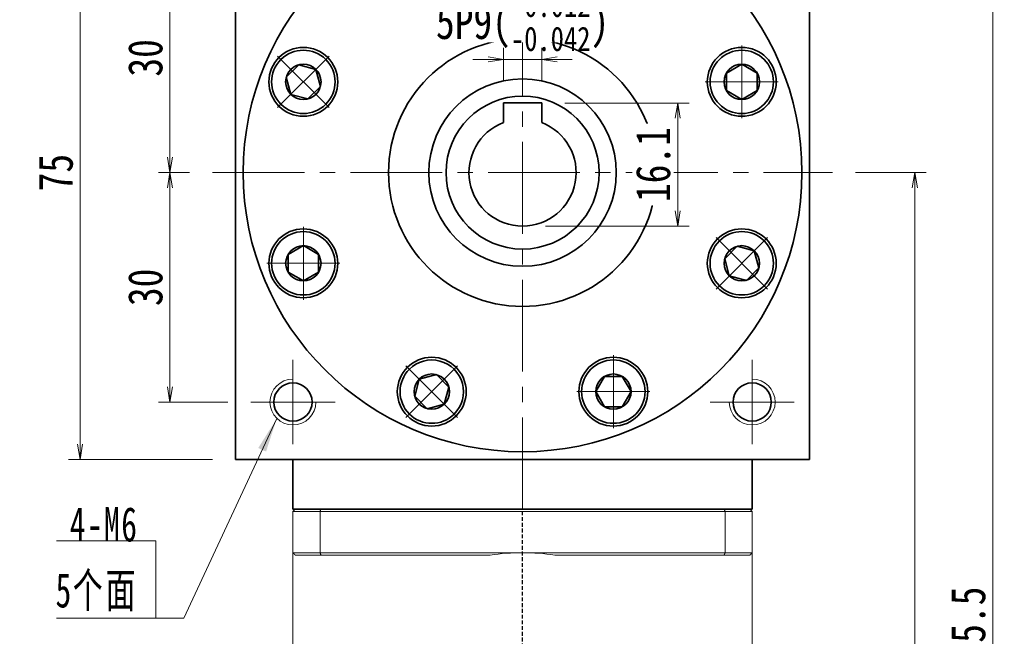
# Model space of a CAD drawing. Header units: millimetres. Extents: x -3 to 528, y -6 to 355.
# Tile 5 of 6: x 259 to 387, y 216 to 296. Entities that reach past the tile are written whole.
import ezdxf

# ---------------------------------------------------------------- set-up
doc = ezdxf.new("R2010")
doc.units = ezdxf.units.MM
doc.set_wipeout_variables(frame=1)
doc.linetypes.add('DASHED', pattern=[0.75, 0.5, -0.25])
doc.linetypes.add('点画线', pattern=[18, 12, -2, 2, -2])
for name, color, linetype, lineweight in [('EB0_1', 7, 'Continuous', 35), ('中心线层', 1, '点画线', 18), ('尺寸线层', 3, 'Continuous', 18), ('粗实线层', 7, 'Continuous', 35)]:
    doc.layers.add(name, color=color, linetype=linetype, lineweight=lineweight)
doc.styles.add('宋体', font='SimSun.ttf', dxfattribs={"width": 0.8})
doc.styles.add('标准', font='txt', dxfattribs={"width": 0.667})
doc.dimstyles.new('A水平标注$0', dxfattribs={"dimtxt": 3.5, "dimasz": 2, "dimexe": 1.5, "dimexo": 3, "dimgap": 1.1, "dimtad": 1, "dimtoh": 1, "dimdec": 4, "dimdsep": 46, "dimtxsty": '宋体', "dimblk": 'OPEN', "dimcen": 3, "dimclrd": 3, "dimclre": 3, "dimclrt": 6, "dimadec": 0, "dimazin": 0, "dimtm": 1e-09, "dimtfac": 1, "dimtdec": 4, "dimtix": 1, "dimtmove": 0, "dimatfit": 3, "dimldrblk": 'OPEN', "dimfxl": 0, "dimlwd": 13, "dimlwe": 13, "dimarcsym": 0})

# ---------------------------------------------------------------- blocks, each defined once
blk = doc.blocks.new('_Open')
at = {"color": 0, "linetype": 'ByBlock', "lineweight": -2}
for p, q in [((-1, 0.167), (0, 0)), ((-1, -0.167), (0, 0)), ((0, 0), (-1, 0))]:
    blk.add_line(p, q, dxfattribs=at)
blk = doc.blocks.new('*D10')
at = {"layer": 'Defpoints', "color": 0, "transparency": 16777216}
for p in [(286.77, 313.65), (266.46, 238.65), (286.77, 238.65)]:
    blk.add_point(p, dxfattribs=at)
at = {"layer": '尺寸线层', "color": 3, "lineweight": 13, "transparency": 16777216}
for p, q in [((283.77, 313.65), (264.96, 313.65)), ((266.46, 311.65), (266.46, 240.65)), ((283.77, 238.65), (264.96, 238.65))]:
    blk.add_line(p, q, dxfattribs=at)
at = {"layer": '尺寸线层', "color": 3, "lineweight": 13, "transparency": 16777216, "xscale": 2, "yscale": 2, "zscale": 2}
for p, rotation in [((266.46, 313.65), 90), ((266.46, 238.65), 270)]:
    blk.add_blockref('_Open', p, dxfattribs=dict(at, rotation=rotation))
at = {"layer": '尺寸线层', "color": 6, "transparency": 16777216, "insert": (263.29, 276.15), "char_height": 4.5, "attachment_point": 5, "rotation": 90, "style": '宋体', "bg_fill": 3, "box_fill_scale": 1.1, "bg_fill_color": 257, "bg_fill_transparency": 0}
blk.add_mtext('75', dxfattribs=at)
blk = doc.blocks.new('*D11')
at = {"layer": 'Defpoints', "color": 0, "transparency": 16777216}
for p in [(288.77, 306.15), (278.2, 276.15), (283.77, 276.15)]:
    blk.add_point(p, dxfattribs=at)
at = {"layer": '尺寸线层', "color": 3, "lineweight": 13, "transparency": 16777216}
for p, q in [((285.77, 306.15), (276.7, 306.15)), ((278.2, 304.15), (278.2, 278.15)), ((280.77, 276.15), (276.7, 276.15))]:
    blk.add_line(p, q, dxfattribs=at)
at = {"layer": '尺寸线层', "color": 3, "lineweight": 13, "transparency": 16777216, "xscale": 2, "yscale": 2, "zscale": 2}
for p, rotation in [((278.2, 306.15), 90), ((278.2, 276.15), 270)]:
    blk.add_blockref('_Open', p, dxfattribs=dict(at, rotation=rotation))
at = {"layer": '尺寸线层', "color": 6, "transparency": 16777216, "insert": (275, 291.15), "char_height": 4.5, "attachment_point": 5, "rotation": 90, "style": '宋体', "bg_fill": 3, "box_fill_scale": 1.1, "bg_fill_color": 257, "bg_fill_transparency": 0}
blk.add_mtext('30', dxfattribs=at)
blk = doc.blocks.new('*D12')
at = {"layer": 'Defpoints', "color": 0, "transparency": 16777216}
for p in [(283.77, 276.15), (278.2, 246.15), (288.77, 246.15)]:
    blk.add_point(p, dxfattribs=at)
at = {"layer": '尺寸线层', "color": 3, "lineweight": 13, "transparency": 16777216}
for p, q in [((280.77, 276.15), (276.7, 276.15)), ((278.2, 274.15), (278.2, 248.15)), ((285.77, 246.15), (276.7, 246.15))]:
    blk.add_line(p, q, dxfattribs=at)
at = {"layer": '尺寸线层', "color": 3, "lineweight": 13, "transparency": 16777216, "xscale": 2, "yscale": 2, "zscale": 2}
for p, rotation in [((278.2, 276.15), 90), ((278.2, 246.15), 270)]:
    blk.add_blockref('_Open', p, dxfattribs=dict(at, rotation=rotation))
at = {"layer": '尺寸线层', "color": 6, "transparency": 16777216, "insert": (275, 261.15), "char_height": 4.5, "attachment_point": 5, "rotation": 90, "style": '宋体', "bg_fill": 3, "box_fill_scale": 1.1, "bg_fill_color": 257, "bg_fill_transparency": 0}
blk.add_mtext('30', dxfattribs=at)
blk = doc.blocks.new('*X5')
at = {"layer": '尺寸线层', "linetype": 'Continuous'}
blk.add_hatch(color=0, dxfattribs=at).paths.add_polyline_path([(15.81, 26.08), (14.42, 21.77), (13.4, 22.24)], flags=0)
at = {"layer": '尺寸线层', "color": 0, "linetype": 'Continuous'}
blk.add_line((15.81, 26.08), (3.67, 0), dxfattribs=at)
at = {"layer": '尺寸线层', "color": 0}
for p, q in [((0, 10.09), (-12.97, 10.09)), ((0, 0), (0, 10.09)), ((0, 0), (-12.97, 0)), ((3.67, 0), (0, 0))]:
    blk.add_line(p, q, dxfattribs=at)
at = {"layer": '尺寸线层', "color": 0, "insert": (-2.25, 0.9), "char_height": 4.5, "width": 19.9754, "attachment_point": 9, "line_spacing_factor": 1.15057, "style": '标准'}
blk.add_mtext('\\T1.1;4-M6\\P5个面', dxfattribs=at)
blk = doc.blocks.new('*X6')
at = {"layer": '中心线层', "linetype": '点画线', "lineweight": 18}
for p, q in [((0, -4.76), (0, 4.76)), ((-4.76, 0), (4.76, 0))]:
    blk.add_line(p, q, dxfattribs=at)
at = {"layer": '粗实线层'}
for p, q in [((-2.31, 0), (-1.15, 2)), ((-1.15, 2), (1.15, 2)), ((2.31, 0), (1.15, 2)), ((2.31, 0), (1.15, 2)), ((-2.31, 0), (-1.15, -2)), ((2.31, 0), (1.15, -2)), ((-1.15, -2), (1.15, -2))]:
    blk.add_line(p, q, dxfattribs=at)
blk.add_circle((0, 0), 2.31, dxfattribs=at)
for start, end in [(0, 180), (180, 360)]:
    blk.add_arc((0, 0), 4.14, start, end, dxfattribs=at)
blk = doc.blocks.new('*D13')
at = {"layer": 'Defpoints', "color": 0, "transparency": 16777216}
for p in [(364.77, 276.15), (354.07, 118.15), (375.52, 118.15)]:
    blk.add_point(p, dxfattribs=at)
at = {"layer": '尺寸线层', "color": 3, "lineweight": 13, "transparency": 16777216}
for p, q in [((367.77, 276.15), (377.02, 276.15)), ((375.52, 274.15), (375.52, 120.15)), ((357.07, 118.15), (377.02, 118.15))]:
    blk.add_line(p, q, dxfattribs=at)
at = {"layer": '尺寸线层', "color": 3, "lineweight": 13, "transparency": 16777216, "xscale": 2, "yscale": 2, "zscale": 2}
for p, rotation in [((375.52, 276.15), 90), ((375.52, 118.15), 270)]:
    blk.add_blockref('_Open', p, dxfattribs=dict(at, rotation=rotation))
at = {"layer": '尺寸线层', "color": 6, "transparency": 16777216, "insert": (372.32, 197.15), "char_height": 4.5, "attachment_point": 5, "rotation": 90, "style": '宋体', "bg_fill": 3, "box_fill_scale": 1.1, "bg_fill_color": 257, "bg_fill_transparency": 0}
blk.add_mtext('158', dxfattribs=at)
blk = doc.blocks.new('*D14')
at = {"layer": 'Defpoints', "color": 0, "transparency": 16777216}
for p in [(361.77, 313.65), (354.07, 118.15), (385.71, 118.15)]:
    blk.add_point(p, dxfattribs=at)
at = {"layer": '尺寸线层', "color": 3, "lineweight": 13, "transparency": 16777216}
for p, q in [((364.77, 313.65), (387.21, 313.65)), ((385.71, 311.65), (385.71, 120.15)), ((357.07, 118.15), (387.21, 118.15))]:
    blk.add_line(p, q, dxfattribs=at)
at = {"layer": '尺寸线层', "color": 3, "lineweight": 13, "transparency": 16777216, "xscale": 2, "yscale": 2, "zscale": 2}
for p, rotation in [((385.71, 313.65), 89.99999999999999), ((385.71, 118.15), 270)]:
    blk.add_blockref('_Open', p, dxfattribs=dict(at, rotation=rotation))
at = {"layer": '尺寸线层', "color": 6, "transparency": 16777216, "insert": (382.51, 215.9), "char_height": 4.5, "attachment_point": 5, "rotation": 90, "style": '宋体', "bg_fill": 3, "box_fill_scale": 1.1, "bg_fill_color": 257, "bg_fill_transparency": 0}
blk.add_mtext('195.5', dxfattribs=at)
blk = doc.blocks.new('*D27')
at = {"layer": 'Defpoints', "color": 0, "transparency": 16777216}
for p in [(321.77, 290.95), (321.77, 285.25), (326.77, 285.25)]:
    blk.add_point(p, dxfattribs=at)
at = {"layer": '尺寸线层', "color": 3, "lineweight": 13, "transparency": 16777216}
for p, q in [((321.77, 288.25), (321.77, 292.45)), ((326.77, 288.25), (326.77, 292.45)), ((319.77, 290.95), (317.77, 290.95)), ((326.77, 290.95), (321.77, 290.95)), ((328.77, 290.95), (330.77, 290.95))]:
    blk.add_line(p, q, dxfattribs=at)
at = {"layer": '尺寸线层', "color": 3, "lineweight": 13, "transparency": 16777216, "xscale": 2, "yscale": 2, "zscale": 2}
blk.add_blockref('_Open', (321.77, 290.95), dxfattribs=at)
at = {"layer": '尺寸线层', "color": 3, "lineweight": 13, "transparency": 16777216, "xscale": 2, "yscale": 2, "zscale": 2, "rotation": 180}
blk.add_blockref('_Open', (326.77, 290.95), dxfattribs=at)
at = {"layer": '尺寸线层', "color": 6, "transparency": 16777216, "insert": (324.27, 295.87), "char_height": 4.5, "attachment_point": 5, "style": '宋体', "bg_fill": 3, "box_fill_scale": 1.1, "bg_fill_color": 257, "bg_fill_transparency": 0}
blk.add_mtext('{\\A1;\\A1;5P9({\\H0.707107x;\\S-0.012^ -0.042;})}', dxfattribs=at)
blk = doc.blocks.new('*D28')
at = {"layer": 'Defpoints', "color": 0, "transparency": 16777216}
for p in [(326.77, 285.25), (324.27, 269.15), (344.54, 269.15)]:
    blk.add_point(p, dxfattribs=at)
at = {"layer": '尺寸线层', "color": 3, "lineweight": 13, "transparency": 16777216}
for p, q in [((329.77, 285.25), (346.04, 285.25)), ((344.54, 283.25), (344.54, 271.15)), ((327.27, 269.15), (346.04, 269.15))]:
    blk.add_line(p, q, dxfattribs=at)
at = {"layer": '尺寸线层', "color": 3, "lineweight": 13, "transparency": 16777216, "xscale": 2, "yscale": 2, "zscale": 2}
for p, rotation in [((344.54, 285.25), 90), ((344.54, 269.15), 270)]:
    blk.add_blockref('_Open', p, dxfattribs=dict(at, rotation=rotation))
at = {"layer": '尺寸线层', "color": 6, "transparency": 16777216, "insert": (341.34, 277.2), "char_height": 4.5, "attachment_point": 5, "rotation": 90, "style": '宋体', "bg_fill": 3, "box_fill_scale": 1.1, "bg_fill_color": 257, "bg_fill_transparency": 0}
blk.add_mtext('16.1', dxfattribs=at)

msp = doc.modelspace()

# ---------------------------------------------------------------- linework, layer by layer
at = {"color": 7, "linetype": 'Continuous', "lineweight": 15}
for p, q in [((294.26741, 231.85336), (297.8099, 231.85336)), ((294.26741, 231.85336), (294.26741, 226.45336)), ((297.92353, 232.15336), (294.56741, 232.15336)), ((297.8099, 231.85336), (350.72492, 231.85336)), ((297.8099, 226.45336), (297.8099, 231.85336)), ((350.61129, 232.15336), (297.92353, 232.15336)), ((350.72492, 231.85336), (350.72492, 226.45336)), ((297.8099, 226.45336), (294.26741, 226.45336)), ((324.26741, 226.45336), (297.8099, 226.45336)), ((350.72492, 226.45336), (324.26741, 226.45336)), ((294.56741, 226.15336), (297.92353, 226.15336)), ((297.92353, 226.15336), (320.03539, 226.15336)), ((328.49943, 226.15336), (350.61129, 226.15336))]:
    msp.add_line(p, q, dxfattribs=at)
at = {"color": 1, "linetype": 'DASHED'}
msp.add_line((324.26741, 113.60166), (324.26741, 232.15336), dxfattribs=at)
at = {"color": 7, "linetype": 'Continuous', "lineweight": 15}
for start, end in [(90, 98.1096145), (81.8903855, 90)]:
    msp.add_arc((324.26741, 196.45336), 30, start, end, dxfattribs=at)
for points in [[(294.26741, 231.85336), (294.56741, 232.15336)], [(297.8099, 231.85336), (297.92353, 232.15336)], [(350.72492, 231.85336), (350.61129, 232.15336)], [(294.26741, 207.60336), (294.26741, 226.45336)], [(294.26741, 226.45336), (294.56741, 226.15336)], [(297.8099, 226.45336), (297.92353, 226.15336)], [(350.61129, 226.15336), (350.72492, 226.45336)]]:
    msp.add_open_spline(points, degree=1, dxfattribs=at)
at = {"layer": 'EB0_1'}
msp.add_line((354.26741, 232.15336), (294.26741, 232.15336), dxfattribs=at)
at = {"layer": '中心线层'}
for p, q in [((324.26741, 232.15336), (324.26741, 316.65336)), ((283.76741, 276.15336), (364.76741, 276.15336)), ((294.26741, 240.65336), (294.26741, 251.65336)), ((354.26741, 251.65336), (354.26741, 240.65336)), ((299.76741, 246.15336), (288.76741, 246.15336)), ((359.76741, 246.15336), (348.76741, 246.15336))]:
    msp.add_line(p, q, dxfattribs=at)
at = {"layer": '粗实线层'}
for p, q in [((286.76741, 313.65336), (286.76741, 238.65336)), ((361.76741, 313.65336), (361.76741, 238.65336)), ((326.76741, 285.25336), (321.76741, 285.25336)), ((321.76741, 285.25336), (321.76741, 282.69171)), ((326.76741, 285.25336), (326.76741, 282.69171)), ((286.76741, 238.65336), (361.76741, 238.65336)), ((294.26741, 232.15336), (294.26741, 238.65336)), ((354.26741, 232.15336), (354.26741, 238.65336))]:
    msp.add_line(p, q, dxfattribs=at)
for centre, radius in [((324.26741, 276.15336), 17.5), ((295.62714, 288.01655), 4.5), ((352.90768, 288.01655), 4.5), ((295.62714, 264.29018), 4.5), ((352.90768, 264.29018), 4.5), ((312.40422, 247.5131), 4.5), ((336.1306, 247.5131), 4.5), ((294.26741, 246.15336), 2.5), ((354.26741, 246.15336), 2.5)]:
    msp.add_circle(centre, radius, dxfattribs=at)
msp.add_arc((324.26741, 276.15336), 7, 110.9248324, 69.0751676, dxfattribs=at)
at = {"layer": '粗实线层', "lineweight": 18}
for centre, start, end in [((294.26741, 246.15336), 90, 360), ((354.26741, 246.15336), 180, 90)]:
    msp.add_arc(centre, 3, start, end, dxfattribs=at)

# ---------------------------------------------------------------- next in the draw order: dimensions: what is measured, and where the dimension line sits
at = {"layer": '尺寸线层'}
dim = msp.add_linear_dim(base=(266.46093, 238.65336), p1=(286.76741, 313.65336), p2=(286.76741, 238.65336), angle=270, dimstyle='A水平标注$0', override={"dimtxt": 4.5, "dimgap": 1, "dimblk": 'Open', "dimtfill": 1, "dimtfillclr": 256}, dxfattribs=at)
dim.commit()
dim.dimension.update_dxf_attribs({"geometry": '*D10', "text_midpoint": (263.28635, 276.15336)})

# ---------------------------------------------------------------- next in the draw order: wipeouts: each hides what was drawn before it
for points in [[(298.55457, 290.94397), (298.53736, 290.96108), (298.52005, 290.97808), (298.50265, 290.99498), (298.48514, 291.01179), (298.46754, 291.02848), (298.44984, 291.04508), (298.43204, 291.06157), (298.41415, 291.07796), (298.39616, 291.09424), (298.37807, 291.11041), (298.35989, 291.12648), (298.34162, 291.14244), (298.32325, 291.1583), (298.30479, 291.17405), (298.28624, 291.18968), (298.2676, 291.20521), (298.24887, 291.22063), (298.23005, 291.23594), (298.21113, 291.25114), (298.19213, 291.26623), (298.17304, 291.28121), (298.15387, 291.29607), (298.1346, 291.31082), (298.11525, 291.32546), (298.09582, 291.33999), (298.0763, 291.3544), (298.05669, 291.36869), (298.03701, 291.38288), (298.01724, 291.39694), (297.99738, 291.41089), (297.99738, 291.41089), (297.83704, 291.5174), (297.67193, 291.61633), (297.50239, 291.70749), (297.3288, 291.79067), (297.15153, 291.86568), (296.97097, 291.93238), (296.7875, 291.99061), (296.60152, 292.04025), (296.41343, 292.08119), (296.22365, 292.11335), (296.03257, 292.13665), (295.84062, 292.15104), (295.64821, 292.15649), (295.45575, 292.153), (295.26367, 292.14056), (295.07236, 292.11921), (294.88226, 292.08899), (294.69377, 292.04996), (294.5073, 292.00221), (294.32324, 291.94585), (294.14201, 291.881), (293.96398, 291.80779), (293.78956, 291.72638), (293.6191, 291.63696), (293.45299, 291.5397), (293.29157, 291.43484), (293.1352, 291.32258), (292.98423, 291.20317), (292.83896, 291.07688), (292.69972, 290.94397), (292.69972, 290.94397), (292.56681, 290.80473), (292.44052, 290.65947), (292.32111, 290.50849), (292.20886, 290.35212), (292.10399, 290.19071), (292.00674, 290.02459), (291.91731, 289.85414), (291.8359, 289.67971), (291.76269, 289.50168), (291.69784, 289.32045), (291.64148, 289.1364), (291.59373, 288.94992), (291.55471, 288.76143), (291.52448, 288.57133), (291.50313, 288.38003), (291.49069, 288.18794), (291.4872, 287.99548), (291.49265, 287.80307), (291.50704, 287.61112), (291.53034, 287.42004), (291.5625, 287.23026), (291.60344, 287.04218), (291.65308, 286.8562), (291.71131, 286.67273), (291.77801, 286.49216), (291.85303, 286.31489), (291.9362, 286.1413), (292.02736, 285.97176), (292.1263, 285.80665), (292.2328, 285.64631), (292.2328, 285.64631), (292.24675, 285.62646), (292.26082, 285.60669), (292.275, 285.587), (292.28929, 285.56739), (292.3037, 285.54787), (292.31823, 285.52844), (292.33287, 285.50909), (292.34762, 285.48983), (292.36248, 285.47065), (292.37746, 285.45156), (292.39255, 285.43256), (292.40775, 285.41365), (292.42306, 285.39482), (292.43848, 285.37609), (292.45401, 285.35745), (292.46965, 285.3389), (292.48539, 285.32044), (292.50125, 285.30207), (292.51721, 285.2838), (292.53328, 285.26562), (292.54946, 285.24754), (292.56574, 285.22955), (292.58212, 285.21165), (292.59861, 285.19385), (292.61521, 285.17615), (292.63191, 285.15855), (292.64871, 285.14105), (292.66561, 285.12364), (292.68262, 285.10633), (292.69972, 285.08913), (292.69972, 285.08913), (292.85694, 284.93993), (293.02176, 284.79916), (293.19371, 284.66722), (293.37234, 284.54445), (293.55714, 284.4312), (293.74762, 284.32778), (293.94325, 284.23447), (294.1435, 284.15152), (294.34781, 284.07917), (294.55563, 284.01761), (294.76639, 283.96702), (294.97951, 283.92752), (295.1944, 283.89923), (295.41047, 283.88222), (295.62714, 283.87655), (295.84382, 283.88222), (296.05989, 283.89923), (296.27478, 283.92752), (296.4879, 283.96702), (296.69866, 284.01761), (296.90647, 284.07917), (297.11079, 284.15152), (297.31103, 284.23447), (297.50666, 284.32778), (297.69714, 284.4312), (297.88195, 284.54445), (298.06058, 284.66722), (298.23253, 284.79916), (298.39734, 284.93993), (298.55457, 285.08913), (298.55457, 285.08913), (298.70376, 285.24635), (298.84453, 285.41116), (298.97647, 285.58312), (299.09924, 285.76174), (299.21249, 285.94655), (299.31591, 286.13703), (299.40922, 286.33266), (299.49217, 286.5329), (299.56452, 286.73722), (299.62608, 286.94504), (299.67668, 287.15579), (299.71617, 287.36891), (299.74446, 287.5838), (299.76147, 287.79988), (299.76714, 288.01655), (299.76147, 288.23322), (299.74446, 288.4493), (299.71617, 288.66419), (299.67668, 288.8773), (299.62608, 289.08806), (299.56452, 289.29588), (299.49217, 289.50019), (299.40922, 289.70044), (299.31591, 289.89607), (299.21249, 290.08655), (299.09924, 290.27135), (298.97647, 290.44998), (298.84453, 290.62193), (298.70376, 290.78675)], [(352.90768, 283.87655), (352.93194, 283.87662), (352.9562, 283.87683), (352.98046, 283.87719), (353.00472, 283.87769), (353.02897, 283.87833), (353.05322, 283.87911), (353.07747, 283.88003), (353.10171, 283.8811), (353.12594, 283.88231), (353.15017, 283.88366), (353.17439, 283.88515), (353.19859, 283.88678), (353.22279, 283.88856), (353.24698, 283.89048), (353.27115, 283.89253), (353.29532, 283.89474), (353.31947, 283.89708), (353.3436, 283.89956), (353.36772, 283.90219), (353.39183, 283.90495), (353.41592, 283.90786), (353.43999, 283.91091), (353.46404, 283.9141), (353.48807, 283.91743), (353.51209, 283.92091), (353.53608, 283.92452), (353.56005, 283.92827), (353.584, 283.93216), (353.60792, 283.9362), (353.63183, 283.94037), (353.63183, 283.94037), (353.82051, 283.97844), (354.00723, 284.02523), (354.19157, 284.08066), (354.37313, 284.14459), (354.55152, 284.21689), (354.72636, 284.29741), (354.89727, 284.38597), (355.06388, 284.48237), (355.22583, 284.58642), (355.38276, 284.69788), (355.53434, 284.81652), (355.68025, 284.94207), (355.82016, 285.07427), (355.95378, 285.21283), (356.08081, 285.35745), (356.20098, 285.50782), (356.31403, 285.66361), (356.41972, 285.82449), (356.51782, 285.99011), (356.60811, 286.16011), (356.6904, 286.33412), (356.76452, 286.51177), (356.8303, 286.69267), (356.88759, 286.87643), (356.93629, 287.06266), (356.97627, 287.25095), (357.00746, 287.4409), (357.02979, 287.63209), (357.0432, 287.82411), (357.04768, 288.01655), (357.04768, 288.01655), (357.0432, 288.20899), (357.02979, 288.40101), (357.00746, 288.5922), (356.97627, 288.78214), (356.93629, 288.97043), (356.88759, 289.15666), (356.8303, 289.34043), (356.76452, 289.52133), (356.6904, 289.69898), (356.60811, 289.87299), (356.51782, 290.04299), (356.41972, 290.20861), (356.31403, 290.36949), (356.20098, 290.52528), (356.08081, 290.67565), (355.95378, 290.82027), (355.82016, 290.95883), (355.68025, 291.09103), (355.53434, 291.21658), (355.38276, 291.33522), (355.22583, 291.44668), (355.06388, 291.55072), (354.89727, 291.64713), (354.72636, 291.73568), (354.55152, 291.8162), (354.37313, 291.8885), (354.19157, 291.95244), (354.00723, 292.00786), (353.82051, 292.05466), (353.63183, 292.09272), (353.63183, 292.09272), (353.60792, 292.0969), (353.584, 292.10093), (353.56005, 292.10482), (353.53608, 292.10858), (353.51209, 292.11219), (353.48807, 292.11566), (353.46404, 292.11899), (353.43999, 292.12218), (353.41592, 292.12523), (353.39183, 292.12814), (353.36772, 292.13091), (353.3436, 292.13353), (353.31947, 292.13602), (353.29532, 292.13836), (353.27115, 292.14056), (353.24698, 292.14262), (353.22279, 292.14454), (353.19859, 292.14631), (353.17439, 292.14795), (353.15017, 292.14944), (353.12594, 292.15079), (353.10171, 292.152), (353.07747, 292.15306), (353.05322, 292.15399), (353.02897, 292.15477), (353.00472, 292.15541), (352.98046, 292.15591), (352.9562, 292.15626), (352.93194, 292.15648), (352.90768, 292.15655), (352.90768, 292.15655), (352.691, 292.15087), (352.47493, 292.13387), (352.26004, 292.10558), (352.04692, 292.06608), (351.83616, 292.01548), (351.62834, 291.95392), (351.42403, 291.88157), (351.22379, 291.79863), (351.02815, 291.70531), (350.83768, 291.60189), (350.65287, 291.48864), (350.47424, 291.36588), (350.30229, 291.23393), (350.13747, 291.09317), (349.98025, 290.94397), (349.83106, 290.78675), (349.69029, 290.62193), (349.55834, 290.44998), (349.43558, 290.27135), (349.32233, 290.08655), (349.21891, 289.89607), (349.1256, 289.70044), (349.04265, 289.50019), (348.9703, 289.29588), (348.90874, 289.08806), (348.85814, 288.8773), (348.81865, 288.66419), (348.79035, 288.4493), (348.77335, 288.23322), (348.76768, 288.01655), (348.76768, 288.01655), (348.77335, 287.79988), (348.79035, 287.5838), (348.81865, 287.36891), (348.85814, 287.15579), (348.90874, 286.94504), (348.9703, 286.73722), (349.04265, 286.5329), (349.1256, 286.33266), (349.21891, 286.13703), (349.32233, 285.94655), (349.43558, 285.76174), (349.55834, 285.58312), (349.69029, 285.41116), (349.83106, 285.24635), (349.98025, 285.08913), (350.13747, 284.93993), (350.30229, 284.79916), (350.47424, 284.66722), (350.65287, 284.54445), (350.83768, 284.4312), (351.02815, 284.32778), (351.22379, 284.23447), (351.42403, 284.15152), (351.62834, 284.07917), (351.83616, 284.01761), (352.04692, 283.96702), (352.26004, 283.92752), (352.47493, 283.89923), (352.691, 283.88222)], [(295.62714, 268.43018), (295.60288, 268.4301), (295.57862, 268.42989), (295.55436, 268.42954), (295.5301, 268.42904), (295.50585, 268.4284), (295.4816, 268.42762), (295.45735, 268.42669), (295.43311, 268.42563), (295.40888, 268.42442), (295.38465, 268.42307), (295.36043, 268.42158), (295.33623, 268.41994), (295.31203, 268.41817), (295.28784, 268.41625), (295.26367, 268.41419), (295.2395, 268.41199), (295.21535, 268.40964), (295.19122, 268.40716), (295.1671, 268.40453), (295.14299, 268.40177), (295.1189, 268.39886), (295.09483, 268.39581), (295.07078, 268.39262), (295.04675, 268.38929), (295.02273, 268.38582), (294.99874, 268.38221), (294.97477, 268.37845), (294.95082, 268.37456), (294.9269, 268.37052), (294.90299, 268.36635), (294.90299, 268.36635), (294.71431, 268.32828), (294.52759, 268.28149), (294.34325, 268.22606), (294.16169, 268.16213), (293.9833, 268.08983), (293.80846, 268.00931), (293.63755, 267.92075), (293.47094, 267.82435), (293.30899, 267.7203), (293.15206, 267.60884), (293.00047, 267.49021), (292.85457, 267.36465), (292.71466, 267.23246), (292.58104, 267.0939), (292.45401, 266.94927), (292.33384, 266.79891), (292.22078, 266.64311), (292.1151, 266.48223), (292.017, 266.31662), (291.92671, 266.14662), (291.84442, 265.9726), (291.7703, 265.79496), (291.70452, 265.61405), (291.64723, 265.43029), (291.59853, 265.24406), (291.55855, 265.05577), (291.52736, 264.86582), (291.50503, 264.67463), (291.49162, 264.48261), (291.48714, 264.29018), (291.48714, 264.29018), (291.49162, 264.09774), (291.50503, 263.90572), (291.52736, 263.71453), (291.55855, 263.52458), (291.59853, 263.33629), (291.64723, 263.15006), (291.70452, 262.9663), (291.7703, 262.78539), (291.84442, 262.60775), (291.92671, 262.43373), (292.017, 262.26374), (292.1151, 262.09812), (292.22078, 261.93724), (292.33384, 261.78145), (292.45401, 261.63108), (292.58104, 261.48645), (292.71466, 261.34789), (292.85457, 261.2157), (293.00047, 261.09014), (293.15206, 260.97151), (293.30899, 260.86005), (293.47094, 260.756), (293.63755, 260.6596), (293.80846, 260.57104), (293.9833, 260.49052), (294.16169, 260.41822), (294.34325, 260.35429), (294.52759, 260.29886), (294.71431, 260.25207), (294.90299, 260.214), (294.90299, 260.214), (294.9269, 260.20983), (294.95082, 260.20579), (294.97477, 260.2019), (294.99874, 260.19815), (295.02273, 260.19453), (295.04675, 260.19106), (295.07078, 260.18773), (295.09483, 260.18454), (295.1189, 260.18149), (295.14299, 260.17858), (295.1671, 260.17582), (295.19122, 260.17319), (295.21535, 260.17071), (295.2395, 260.16836), (295.26367, 260.16616), (295.28784, 260.1641), (295.31203, 260.16219), (295.33623, 260.16041), (295.36043, 260.15878), (295.38465, 260.15728), (295.40888, 260.15593), (295.43311, 260.15472), (295.45735, 260.15366), (295.4816, 260.15273), (295.50585, 260.15195), (295.5301, 260.15131), (295.55436, 260.15081), (295.57862, 260.15046), (295.60288, 260.15025), (295.62714, 260.15018), (295.62714, 260.15018), (295.84382, 260.15585), (296.05989, 260.17285), (296.27478, 260.20115), (296.4879, 260.24064), (296.69866, 260.29124), (296.90647, 260.3528), (297.11079, 260.42515), (297.31103, 260.5081), (297.50666, 260.60141), (297.69714, 260.70483), (297.88195, 260.81808), (298.06058, 260.94084), (298.23253, 261.07279), (298.39734, 261.21356), (298.55457, 261.36275), (298.70376, 261.51997), (298.84453, 261.68479), (298.97647, 261.85674), (299.09924, 262.03537), (299.21249, 262.22018), (299.31591, 262.41065), (299.40922, 262.60629), (299.49217, 262.80653), (299.56452, 263.01084), (299.62608, 263.21866), (299.67668, 263.42942), (299.71617, 263.64254), (299.74446, 263.85743), (299.76147, 264.0735), (299.76714, 264.29018), (299.76714, 264.29018), (299.76147, 264.50685), (299.74446, 264.72292), (299.71617, 264.93781), (299.67668, 265.15093), (299.62608, 265.36169), (299.56452, 265.56951), (299.49217, 265.77382), (299.40922, 265.97406), (299.31591, 266.1697), (299.21249, 266.36018), (299.09924, 266.54498), (298.97647, 266.72361), (298.84453, 266.89556), (298.70376, 267.06038), (298.55457, 267.2176), (298.39734, 267.36679), (298.23253, 267.50756), (298.06058, 267.63951), (297.88195, 267.76227), (297.69714, 267.87552), (297.50666, 267.97894), (297.31103, 268.07225), (297.11079, 268.1552), (296.90647, 268.22755), (296.69866, 268.28911), (296.4879, 268.33971), (296.27478, 268.3792), (296.05989, 268.4075), (295.84382, 268.4245)], [(349.98025, 261.36275), (349.99746, 261.34565), (350.01477, 261.32864), (350.03217, 261.31174), (350.04968, 261.29494), (350.06728, 261.27824), (350.08498, 261.26164), (350.10278, 261.24515), (350.12067, 261.22877), (350.13866, 261.21249), (350.15675, 261.19631), (350.17493, 261.18024), (350.1932, 261.16428), (350.21157, 261.14842), (350.23003, 261.13268), (350.24858, 261.11704), (350.26722, 261.10151), (350.28595, 261.08609), (350.30477, 261.07078), (350.32369, 261.05558), (350.34269, 261.04049), (350.36178, 261.02552), (350.38095, 261.01065), (350.40022, 260.9959), (350.41957, 260.98126), (350.439, 260.96674), (350.45852, 260.95232), (350.47813, 260.93803), (350.49781, 260.92385), (350.51758, 260.90978), (350.53744, 260.89583), (350.53744, 260.89583), (350.69777, 260.78933), (350.86289, 260.69039), (351.03243, 260.59923), (351.20602, 260.51606), (351.38329, 260.44104), (351.56385, 260.37434), (351.74732, 260.31611), (351.9333, 260.26647), (352.12139, 260.22553), (352.31117, 260.19337), (352.50225, 260.17007), (352.6942, 260.15568), (352.88661, 260.15023), (353.07907, 260.15372), (353.27115, 260.16616), (353.46246, 260.18752), (353.65256, 260.21774), (353.84105, 260.25676), (354.02752, 260.30451), (354.21158, 260.36087), (354.39281, 260.42573), (354.57083, 260.49894), (354.74526, 260.58034), (354.91572, 260.66977), (355.08183, 260.76702), (355.24325, 260.87189), (355.39961, 260.98414), (355.55059, 261.10355), (355.69586, 261.22984), (355.8351, 261.36275), (355.8351, 261.36275), (355.96801, 261.50199), (356.0943, 261.64726), (356.21371, 261.79824), (356.32596, 261.9546), (356.43083, 262.11602), (356.52808, 262.28213), (356.61751, 262.45259), (356.69892, 262.62702), (356.77213, 262.80504), (356.83698, 262.98627), (356.89334, 263.17033), (356.94109, 263.3568), (356.98011, 263.54529), (357.01034, 263.7354), (357.03169, 263.9267), (357.04413, 264.11878), (357.04762, 264.31124), (357.04217, 264.50365), (357.02778, 264.6956), (357.00448, 264.88668), (356.97232, 265.07646), (356.93138, 265.26455), (356.88174, 265.45053), (356.82351, 265.634), (356.75681, 265.81456), (356.68179, 265.99183), (356.59862, 266.16542), (356.50746, 266.33496), (356.40852, 266.50008), (356.30202, 266.66042), (356.30202, 266.66042), (356.28807, 266.68027), (356.274, 266.70004), (356.25982, 266.71972), (356.24553, 266.73933), (356.23111, 266.75885), (356.21659, 266.77828), (356.20195, 266.79763), (356.1872, 266.8169), (356.17233, 266.83607), (356.15736, 266.85516), (356.14227, 266.87416), (356.12707, 266.89308), (356.11176, 266.9119), (356.09634, 266.93063), (356.08081, 266.94927), (356.06517, 266.96783), (356.04943, 266.98628), (356.03357, 267.00465), (356.01761, 267.02292), (356.00154, 267.0411), (355.98536, 267.05919), (355.96908, 267.07718), (355.9527, 267.09507), (355.93621, 267.11287), (355.91961, 267.13057), (355.90291, 267.14817), (355.88611, 267.16568), (355.86921, 267.18308), (355.8522, 267.20039), (355.8351, 267.2176), (355.8351, 267.2176), (355.67788, 267.36679), (355.51306, 267.50756), (355.34111, 267.63951), (355.16248, 267.76227), (354.97768, 267.87552), (354.7872, 267.97894), (354.59156, 268.07225), (354.39132, 268.1552), (354.18701, 268.22755), (353.97919, 268.28911), (353.76843, 268.33971), (353.55531, 268.3792), (353.34042, 268.4075), (353.12435, 268.4245), (352.90768, 268.43018), (352.691, 268.4245), (352.47493, 268.4075), (352.26004, 268.3792), (352.04692, 268.33971), (351.83616, 268.28911), (351.62834, 268.22755), (351.42403, 268.1552), (351.22379, 268.07225), (351.02815, 267.97894), (350.83768, 267.87552), (350.65287, 267.76227), (350.47424, 267.63951), (350.30229, 267.50756), (350.13747, 267.36679), (349.98025, 267.2176), (349.98025, 267.2176), (349.83106, 267.06038), (349.69029, 266.89556), (349.55834, 266.72361), (349.43558, 266.54498), (349.32233, 266.36018), (349.21891, 266.1697), (349.1256, 265.97406), (349.04265, 265.77382), (348.9703, 265.56951), (348.90874, 265.36169), (348.85814, 265.15093), (348.81865, 264.93781), (348.79035, 264.72292), (348.77335, 264.50685), (348.76768, 264.29018), (348.77335, 264.0735), (348.79035, 263.85743), (348.81865, 263.64254), (348.85814, 263.42942), (348.90874, 263.21866), (348.9703, 263.01084), (349.04265, 262.80653), (349.1256, 262.60629), (349.21891, 262.41065), (349.32233, 262.22018), (349.43558, 262.03537), (349.55834, 261.85674), (349.69029, 261.68479), (349.83106, 261.51997)], [(309.4768, 250.44052), (309.4597, 250.42331), (309.44269, 250.406), (309.42579, 250.3886), (309.40899, 250.37109), (309.39229, 250.35349), (309.37569, 250.33579), (309.3592, 250.31799), (309.34282, 250.3001), (309.32653, 250.28211), (309.31036, 250.26402), (309.29429, 250.24584), (309.27833, 250.22757), (309.26247, 250.20921), (309.24673, 250.19075), (309.23109, 250.1722), (309.21556, 250.15355), (309.20014, 250.13482), (309.18483, 250.116), (309.16963, 250.09708), (309.15454, 250.07808), (309.13956, 250.05899), (309.1247, 250.03982), (309.10995, 250.02055), (309.09531, 250.0012), (309.08078, 249.98177), (309.06637, 249.96225), (309.05208, 249.94265), (309.0379, 249.92296), (309.02383, 249.90319), (309.00988, 249.88334), (309.00988, 249.88334), (308.90338, 249.723), (308.80444, 249.55788), (308.71328, 249.38834), (308.63011, 249.21475), (308.55509, 249.03748), (308.48839, 248.85692), (308.43016, 248.67345), (308.38052, 248.48747), (308.33958, 248.29938), (308.30742, 248.1096), (308.28412, 247.91852), (308.26973, 247.72657), (308.26428, 247.53416), (308.26777, 247.3417), (308.28021, 247.14962), (308.30156, 246.95832), (308.33179, 246.76821), (308.37081, 246.57972), (308.41856, 246.39325), (308.47492, 246.20919), (308.53977, 246.02796), (308.61298, 245.84994), (308.69439, 245.67551), (308.78381, 245.50505), (308.88107, 245.33894), (308.98594, 245.17752), (309.09819, 245.02116), (309.2176, 244.87018), (309.34389, 244.72491), (309.4768, 244.58567), (309.4768, 244.58567), (309.61604, 244.45276), (309.7613, 244.32647), (309.91228, 244.20707), (310.06865, 244.09481), (310.23006, 243.98994), (310.39618, 243.89269), (310.56664, 243.80326), (310.74106, 243.72186), (310.91909, 243.64865), (311.10032, 243.58379), (311.28438, 243.52743), (311.47085, 243.47968), (311.65934, 243.44066), (311.84944, 243.41044), (312.04074, 243.38908), (312.23283, 243.37665), (312.42529, 243.37315), (312.6177, 243.3786), (312.80965, 243.393), (313.00073, 243.41629), (313.19051, 243.44845), (313.3786, 243.48939), (313.56457, 243.53903), (313.74804, 243.59726), (313.92861, 243.66396), (314.10588, 243.73898), (314.27947, 243.82215), (314.44901, 243.91331), (314.61412, 244.01225), (314.77446, 244.11875), (314.77446, 244.11875), (314.79432, 244.1327), (314.81409, 244.14677), (314.83377, 244.16095), (314.85338, 244.17525), (314.8729, 244.18966), (314.89233, 244.20418), (314.91168, 244.21882), (314.93095, 244.23357), (314.95012, 244.24844), (314.96921, 244.26341), (314.98821, 244.2785), (315.00712, 244.2937), (315.02595, 244.30901), (315.04468, 244.32443), (315.06332, 244.33996), (315.08187, 244.3556), (315.10033, 244.37135), (315.1187, 244.3872), (315.13697, 244.40316), (315.15515, 244.41923), (315.17324, 244.43541), (315.19123, 244.45169), (315.20912, 244.46807), (315.22692, 244.48457), (315.24462, 244.50116), (315.26222, 244.51786), (315.27973, 244.53466), (315.29713, 244.55156), (315.31444, 244.56857), (315.33165, 244.58567), (315.33165, 244.58567), (315.48084, 244.7429), (315.62161, 244.90771), (315.75355, 245.07967), (315.87632, 245.25829), (315.98957, 245.4431), (316.09299, 245.63358), (316.1863, 245.82921), (316.26925, 246.02945), (316.3416, 246.23377), (316.40316, 246.44159), (316.45375, 246.65234), (316.49325, 246.86546), (316.52154, 247.08035), (316.53855, 247.29643), (316.54422, 247.5131), (316.53855, 247.72977), (316.52154, 247.94584), (316.49325, 248.16073), (316.45375, 248.37385), (316.40316, 248.58461), (316.3416, 248.79243), (316.26925, 248.99674), (316.1863, 249.19699), (316.09299, 249.39262), (315.98957, 249.5831), (315.87632, 249.7679), (315.75355, 249.94653), (315.62161, 250.11848), (315.48084, 250.2833), (315.33165, 250.44052), (315.33165, 250.44052), (315.17442, 250.58972), (315.00961, 250.73048), (314.83765, 250.86243), (314.65903, 250.98519), (314.47422, 251.09844), (314.28374, 251.20186), (314.08811, 251.29517), (313.88787, 251.37812), (313.68355, 251.45047), (313.47573, 251.51203), (313.26498, 251.56263), (313.05186, 251.60213), (312.83697, 251.63042), (312.62089, 251.64742), (312.40422, 251.6531), (312.18755, 251.64742), (311.97148, 251.63042), (311.75658, 251.60213), (311.54347, 251.56263), (311.33271, 251.51203), (311.12489, 251.45047), (310.92058, 251.37812), (310.72033, 251.29517), (310.5247, 251.20186), (310.33422, 251.09844), (310.14942, 250.98519), (309.97079, 250.86243), (309.79884, 250.73048), (309.63402, 250.58972)], [(331.9906, 247.5131), (331.99067, 247.48883), (331.99088, 247.46457), (331.99124, 247.44031), (331.99173, 247.41605), (331.99237, 247.3918), (331.99316, 247.36755), (331.99408, 247.3433), (331.99515, 247.31906), (331.99635, 247.29483), (331.9977, 247.2706), (331.9992, 247.24639), (332.00083, 247.22218), (332.00261, 247.19798), (332.00452, 247.17379), (332.00658, 247.14962), (332.00878, 247.12545), (332.01113, 247.1013), (332.01361, 247.07717), (332.01624, 247.05305), (332.019, 247.02894), (332.02191, 247.00486), (332.02496, 246.98078), (332.02815, 246.95673), (332.03148, 246.9327), (332.03495, 246.90869), (332.03857, 246.88469), (332.04232, 246.86072), (332.04621, 246.83677), (332.05025, 246.81285), (332.05442, 246.78895), (332.05442, 246.78895), (332.09249, 246.60026), (332.13928, 246.41354), (332.19471, 246.22921), (332.25864, 246.04764), (332.33094, 245.86925), (332.41146, 245.69441), (332.50002, 245.5235), (332.59642, 245.35689), (332.70047, 245.19495), (332.81193, 245.03801), (332.93056, 244.88643), (333.05612, 244.74052), (333.18832, 244.60061), (333.32688, 244.46699), (333.4715, 244.33996), (333.62187, 244.21979), (333.77766, 244.10674), (333.93854, 244.00105), (334.10416, 243.90295), (334.27415, 243.81266), (334.44817, 243.73037), (334.62582, 243.65625), (334.80672, 243.59048), (334.99048, 243.53318), (335.17671, 243.48449), (335.365, 243.4445), (335.55495, 243.41331), (335.74614, 243.39099), (335.93816, 243.37757), (336.1306, 243.3731), (336.1306, 243.3731), (336.32303, 243.37757), (336.51505, 243.39099), (336.70625, 243.41331), (336.89619, 243.4445), (337.08448, 243.48449), (337.27071, 243.53318), (337.45447, 243.59048), (337.63538, 243.65625), (337.81303, 243.73037), (337.98704, 243.81266), (338.15704, 243.90295), (338.32265, 244.00105), (338.48353, 244.10674), (338.63933, 244.21979), (338.7897, 244.33996), (338.93432, 244.46699), (339.07288, 244.60061), (339.20508, 244.74052), (339.33063, 244.88643), (339.44926, 245.03801), (339.56072, 245.19495), (339.66477, 245.35689), (339.76118, 245.5235), (339.84973, 245.69441), (339.93025, 245.86925), (340.00255, 246.04764), (340.06649, 246.22921), (340.12191, 246.41354), (340.16871, 246.60026), (340.20677, 246.78895), (340.20677, 246.78895), (340.21095, 246.81285), (340.21498, 246.83677), (340.21887, 246.86072), (340.22263, 246.88469), (340.22624, 246.90869), (340.22971, 246.9327), (340.23304, 246.95673), (340.23623, 246.98078), (340.23928, 247.00486), (340.24219, 247.02894), (340.24496, 247.05305), (340.24758, 247.07717), (340.25007, 247.1013), (340.25241, 247.12545), (340.25461, 247.14962), (340.25667, 247.17379), (340.25859, 247.19798), (340.26036, 247.22218), (340.262, 247.24639), (340.26349, 247.2706), (340.26484, 247.29483), (340.26605, 247.31906), (340.26711, 247.3433), (340.26804, 247.36755), (340.26882, 247.3918), (340.26946, 247.41605), (340.26996, 247.44031), (340.27031, 247.46457), (340.27053, 247.48883), (340.2706, 247.5131), (340.2706, 247.5131), (340.26492, 247.72977), (340.24792, 247.94584), (340.21963, 248.16073), (340.18013, 248.37385), (340.12953, 248.58461), (340.06797, 248.79243), (339.99562, 248.99674), (339.91267, 249.19699), (339.81936, 249.39262), (339.71594, 249.5831), (339.60269, 249.7679), (339.47993, 249.94653), (339.34798, 250.11848), (339.20722, 250.2833), (339.05802, 250.44052), (338.9008, 250.58972), (338.73598, 250.73048), (338.56403, 250.86243), (338.3854, 250.98519), (338.2006, 251.09844), (338.01012, 251.20186), (337.81449, 251.29517), (337.61424, 251.37812), (337.40993, 251.45047), (337.20211, 251.51203), (336.99135, 251.56263), (336.77823, 251.60213), (336.56334, 251.63042), (336.34727, 251.64742), (336.1306, 251.6531), (336.1306, 251.6531), (335.91393, 251.64742), (335.69785, 251.63042), (335.48296, 251.60213), (335.26984, 251.56263), (335.05909, 251.51203), (334.85127, 251.45047), (334.64695, 251.37812), (334.44671, 251.29517), (334.25108, 251.20186), (334.0606, 251.09844), (333.87579, 250.98519), (333.69717, 250.86243), (333.52521, 250.73048), (333.3604, 250.58972), (333.20317, 250.44052), (333.05398, 250.2833), (332.91321, 250.11848), (332.78127, 249.94653), (332.6585, 249.7679), (332.54525, 249.5831), (332.44183, 249.39262), (332.34852, 249.19699), (332.26557, 248.99674), (332.19322, 248.79243), (332.13166, 248.58461), (332.08107, 248.37385), (332.04157, 248.16073), (332.01328, 247.94584), (331.99627, 247.72977)]]:
    msp.add_wipeout(points).dxf.layer = '粗实线层'

# ---------------------------------------------------------------- next in the draw order: block references
msp.add_blockref('*X5', (276.33823, 217.90709), dxfattribs=at)
at = {"layer": '粗实线层'}
for p, rotation in [((352.90768, 288.01655), 270), ((352.90768, 264.29018), 225.0000000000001), ((295.62714, 264.29018), 90), ((312.40422, 247.5131), 135.0000000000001), ((336.1306, 247.5131), 180)]:
    msp.add_blockref('*X6', p, dxfattribs=dict(at, rotation=rotation))

# ---------------------------------------------------------------- next in the draw order: dimensions: what is measured, and where the dimension line sits
at = {"layer": '尺寸线层'}
dim = msp.add_linear_dim(base=(278.19503, 276.15336), p1=(288.76741, 306.15336), p2=(283.76741, 276.15336), angle=270, dimstyle='A水平标注$0', override={"dimtxt": 4.5, "dimgap": 1, "dimblk": 'Open', "dimtfill": 1, "dimtfillclr": 256}, dxfattribs=at)
dim.commit()
dim.dimension.update_dxf_attribs({"geometry": '*D11', "text_midpoint": (274.99531, 291.15336)})

# ---------------------------------------------------------------- next in the draw order: block references
at = {"layer": '粗实线层', "rotation": 45.00000000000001}
msp.add_blockref('*X6', (295.62714, 288.01655), dxfattribs=at)

# ---------------------------------------------------------------- next in the draw order: dimensions: what is measured, and where the dimension line sits
at = {"layer": '尺寸线层'}
dim = msp.add_linear_dim(base=(278.19503, 246.15336), p1=(283.76741, 276.15336), p2=(288.76741, 246.15336), angle=270, dimstyle='A水平标注$0', override={"dimtxt": 4.5, "dimgap": 1, "dimblk": 'Open', "dimtfill": 1, "dimtfillclr": 256}, dxfattribs=at)
dim.commit()
dim.dimension.update_dxf_attribs({"geometry": '*D12', "text_midpoint": (274.99531, 261.15336)})

# ---------------------------------------------------------------- next in the draw order: linework, layer by layer
at = {"layer": '粗实线层'}
msp.add_circle((324.26741, 276.15336), 36.5, dxfattribs=at)

# ---------------------------------------------------------------- next in the draw order: dimensions: what is measured, and where the dimension line sits
at = {"layer": '尺寸线层'}
dim = msp.add_linear_dim(base=(321.76741, 290.95336), p1=(326.76741, 285.25336), p2=(321.76741, 285.25336), text='{\\A1;\\A1;5P9({\\H0.707107x;\\S-0.012^ -0.042;})}', dimstyle='A水平标注$0', override={"dimtxt": 4.5, "dimgap": 1, "dimblk": 'Open', "dimtp": -0.012, "dimtm": 0.042, "dimtdec": 3, "dimtfill": 1, "dimtfillclr": 256, "dimtzin": 8}, dxfattribs=at)
dim.commit()
dim.dimension.update_dxf_attribs({"geometry": '*D27', "text_midpoint": (324.26741, 295.8711)})
dim = msp.add_linear_dim(base=(375.51928, 118.15336), p1=(364.76741, 276.15336), p2=(354.06741, 118.15336), angle=270, dimstyle='A水平标注$0', override={"dimtxt": 4.5, "dimgap": 1}, dxfattribs=at)
dim.commit()
dim.dimension.update_dxf_attribs({"geometry": '*D13', "text_midpoint": (372.31956, 197.15336)})

# ---------------------------------------------------------------- next in the draw order: dimensions: what is measured, and where the dimension line sits
for base, p1, p2, override, picture, middle in [((385.70916, 118.15336), (361.76741, 313.65336), (354.06741, 118.15336), {"dimtxt": 4.5, "dimgap": 1}, '*D14', (382.50944, 215.90336)), ((344.54081, 269.15336), (326.76741, 285.25336), (324.26741, 269.15336), {"dimtxt": 4.5, "dimgap": 1, "dimblk": 'Open', "dimtfill": 1, "dimtfillclr": 256}, '*D28', (341.34109, 277.20336))]:
    dim = msp.add_linear_dim(base=base, p1=p1, p2=p2, angle=270, dimstyle='A水平标注$0', override=override, dxfattribs=at)
    dim.commit()
    dim.dimension.update_dxf_attribs({"geometry": picture, "text_midpoint": middle})

# ---------------------------------------------------------------- next in the draw order: linework, layer by layer
at = {"color": 7, "linetype": 'Continuous', "lineweight": 15}
for p, q in [((353.96741, 232.15336), (350.61129, 232.15336)), ((350.72492, 231.85336), (354.26741, 231.85336)), ((354.26741, 226.45336), (354.26741, 231.85336)), ((354.26741, 226.45336), (350.72492, 226.45336)), ((350.61129, 226.15336), (353.96741, 226.15336))]:
    msp.add_line(p, q, dxfattribs=at)
for points in [[(353.96741, 232.15336), (354.26741, 231.85336)], [(353.96741, 226.15336), (354.26741, 226.45336)], [(354.26741, 226.45336), (354.26741, 207.60336)]]:
    msp.add_open_spline(points, degree=1, dxfattribs=at)
at = {"layer": '粗实线层'}
for radius in [12.25, 10]:
    msp.add_circle((324.26741, 276.15336), radius, dxfattribs=at)

doc.saveas('drawing.dxf')
